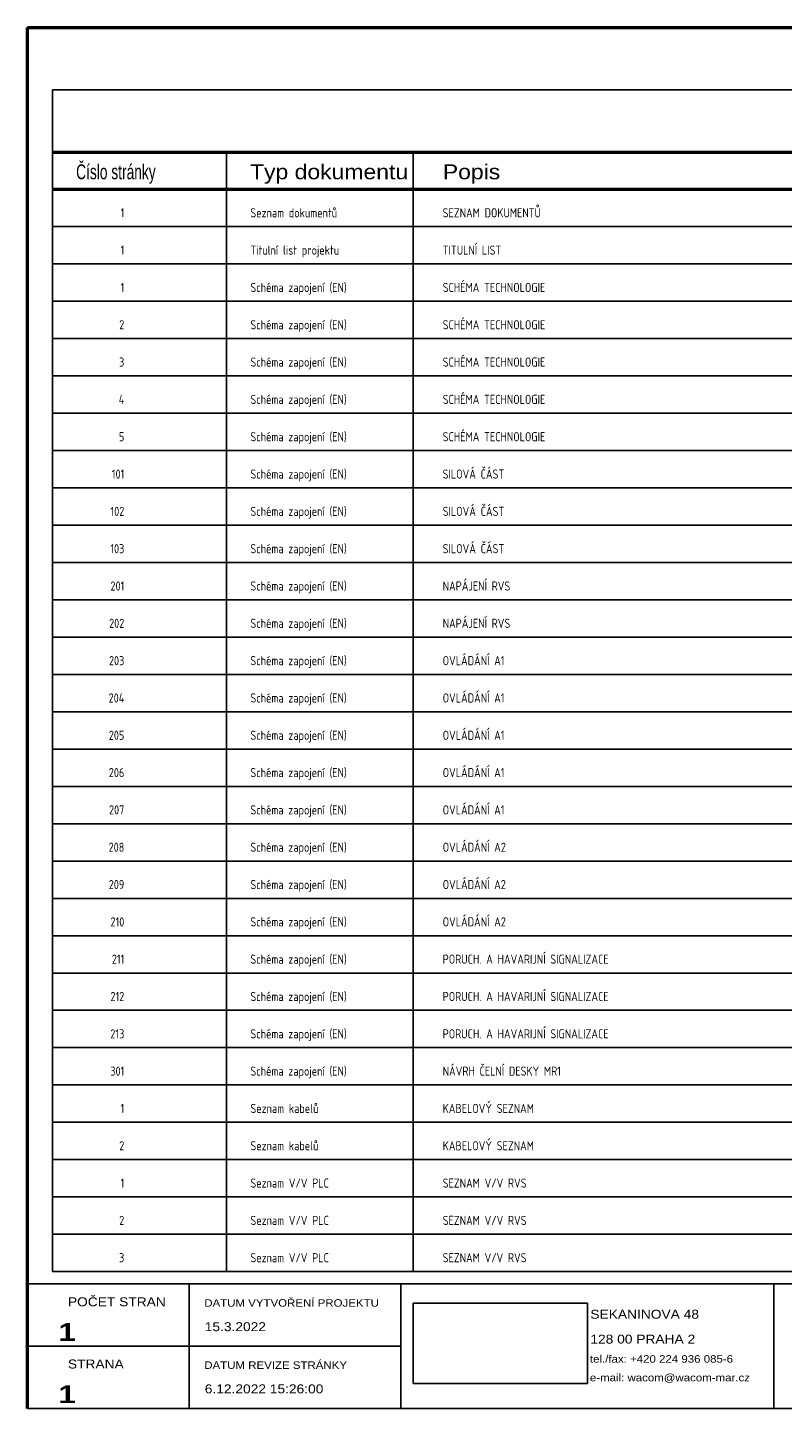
# Model space of a CAD drawing. Header units: millimetres. Extents: x 8 to 412, y 5 to 282.
# Tile 1 of 2: x 8 to 159, y 5 to 282. Entities that reach past the tile are written whole.
import ezdxf
from ezdxf.enums import TextEntityAlignment as Align

# ---------------------------------------------------------------- set-up
doc = ezdxf.new("R2010")
doc.units = ezdxf.units.MM
doc.linetypes.add('Caddy_Solid', pattern=[0])
doc.layers.add('Caddy_1', color=7, linetype='Caddy_Solid', lineweight=25)
doc.styles.add('Caddy_Arial', font='arial.ttf', dxfattribs={"width": 1.1})
doc.styles.add('Caddy_Arial Black', font='ariblk.ttf', dxfattribs={"width": 1.1})
doc.styles.add('Caddy_Vectorfont1p', font='isocp___.ttf', dxfattribs={"width": 0.9})
picture_1 = doc.add_image_def('image1.jpg', size_in_pixel=(1084, 500))

# ---------------------------------------------------------------- blocks, each defined once
blk = doc.blocks.new('B37C92F10DBC')
at = {"layer": 'Caddy_1', "color": 7, "linetype": 'Caddy_Solid', "lineweight": 50}
for p, q in [((7.5, 5), (7.5, 282.5)), ((7.5, 282.5), (412.5, 282.5)), ((12.5, 257.5), (407.5, 257.5)), ((12.5, 250), (407.5, 250))]:
    blk.add_line(p, q, dxfattribs=at)
at = {"layer": 'Caddy_1', "color": 7, "linetype": 'Caddy_Solid', "lineweight": 25}
for p, q in [((12.5, 270), (407.5, 270)), ((12.5, 257.5), (12.5, 270)), ((12.5, 257.5), (12.5, 32.5)), ((47.5, 257.5), (47.5, 32.5)), ((85, 257.5), (85, 32.5)), ((12.5, 242.5), (407.5, 242.5)), ((12.5, 235), (407.5, 235)), ((12.5, 227.5), (407.5, 227.5)), ((12.5, 220), (407.5, 220)), ((12.5, 212.5), (407.5, 212.5)), ((12.5, 205), (407.5, 205)), ((12.5, 197.5), (407.5, 197.5)), ((12.5, 190), (407.5, 190)), ((12.5, 182.5), (407.5, 182.5)), ((12.5, 175), (407.5, 175)), ((12.5, 167.5), (407.5, 167.5)), ((12.5, 160), (407.5, 160)), ((12.5, 152.5), (407.5, 152.5)), ((12.5, 145), (407.5, 145)), ((12.5, 137.5), (407.5, 137.5)), ((12.5, 130), (407.5, 130)), ((12.5, 122.5), (407.5, 122.5)), ((12.5, 115), (407.5, 115)), ((12.5, 107.5), (407.5, 107.5)), ((12.5, 100), (407.5, 100)), ((12.5, 92.5), (407.5, 92.5)), ((12.5, 85), (407.5, 85)), ((12.5, 77.5), (407.5, 77.5)), ((12.5, 70), (407.5, 70)), ((12.5, 62.5), (407.5, 62.5)), ((12.5, 55), (407.5, 55)), ((12.5, 47.5), (407.5, 47.5)), ((12.5, 40), (407.5, 40)), ((12.5, 32.5), (407.5, 32.5)), ((7.5, 30), (412.5, 30)), ((40, 5), (40, 30)), ((82.5, 30), (82.5, 5)), ((157.5, 30), (157.5, 5)), ((7.5, 17.5), (82.5, 17.5)), ((7.5, 5), (412.5, 5))]:
    blk.add_line(p, q, dxfattribs=at)
at = {"layer": 'Caddy_1', "color": 7, "lineweight": 25}
for s, height, style, width, p in [('Číslo stránky', 3, 'Caddy_Arial', 0.66, (17.25, 252.02)), ('Typ dokumentu', 3, 'Caddy_Arial', 1.1, (52.2, 252.02)), ('Popis', 3, 'Caddy_Arial', 1.1, (90.95, 252.02)), ('POČET STRAN', 1.8, 'Caddy_Arial', 1.1, (15.6, 25.52)), ('DATUM VYTVOŘENÍ PROJEKTU', 1.5, 'Caddy_Arial', 1.1, (43, 25.44)), ('15.3.2022', 1.8, 'Caddy_Arial', 1.1, (43.1, 20.52)), ('SEKANINOVA 48', 1.8, 'Caddy_Arial', 1.1, (120.6, 23.02)), ('1', 3.6, 'Caddy_Arial Black', 1.1, (13.7, 18.55)), ('128 00 PRAHA 2', 1.8, 'Caddy_Arial', 1.1, (120.6, 18.02)), ('STRANA', 1.8, 'Caddy_Arial', 1.1, (15.6, 13.02)), ('DATUM REVIZE STRÁNKY', 1.5, 'Caddy_Arial', 1.1, (43, 12.94)), ('tel./fax: +420 224 936 085-6', 1.5, 'Caddy_Arial', 1.1, (120.5, 14.19)), ('e-mail: wacom@wacom-mar.cz', 1.5, 'Caddy_Arial', 1.1, (120.5, 10.44)), ('1', 3.6, 'Caddy_Arial Black', 1.1, (13.7, 6.05)), ('6.12.2022 15:26:00', 1.8, 'Caddy_Arial', 1.1, (43.1, 8.02))]:
    blk.add_text(s, height=height, dxfattribs=dict(at, style=style, width=width)).set_placement(p)
at = {"color": 18, "true_color": 0x000000}
image = blk.add_image(picture_1, insert=(85, 10), size_in_units=(35, 16.14), dxfattribs=at)

msp = doc.modelspace()

# ---------------------------------------------------------------- block references
at = {"layer": 'Caddy_1'}
msp.add_blockref('B37C92F10DBC', (0, 0, 1), dxfattribs=at)

# ---------------------------------------------------------------- texts
at = {"layer": 'Caddy_1', "color": 7, "lineweight": 25, "style": 'Caddy_Vectorfont1p', "width": 0.9}
for s, height, p in [('1', 1.84, (26.93, 244.36)), ('1', 1.84, (26.93, 236.86)), ('1', 1.84, (26.93, 229.36)), ('2', 1.84, (26.93, 221.86)), ('3', 1.84, (26.93, 214.36)), ('4', 1.84, (26.93, 206.86)), ('5', 1.84, (26.93, 199.36)), ('101', 1.838, (26.93, 191.86)), ('102', 1.838, (26.93, 184.36)), ('103', 1.838, (26.93, 176.86)), ('201', 1.838, (26.93, 169.36)), ('202', 1.838, (26.93, 161.86)), ('203', 1.838, (26.93, 154.36)), ('204', 1.838, (26.93, 146.86)), ('205', 1.838, (26.93, 139.36)), ('206', 1.838, (26.93, 131.86)), ('207', 1.838, (26.93, 124.36)), ('208', 1.838, (26.93, 116.86)), ('209', 1.838, (26.93, 109.36)), ('210', 1.838, (26.93, 101.86)), ('211', 1.838, (26.93, 94.36)), ('212', 1.838, (26.93, 86.86)), ('213', 1.838, (26.93, 79.36)), ('301', 1.838, (26.93, 71.86)), ('1', 1.84, (26.93, 64.36)), ('2', 1.84, (26.93, 56.86)), ('1', 1.84, (26.93, 49.36)), ('2', 1.84, (26.93, 41.86)), ('3', 1.84, (26.93, 34.36))]:
    msp.add_text(s, height=height, dxfattribs=at).set_placement(p, align=Align.RIGHT)
for s, p in [('Seznam dokumentů', (52.27, 244.36)), ('SEZNAM DOKUMENTŮ', (90.92, 244.36)), ('Titulní list projektu', (52.27, 236.86)), ('TITULNÍ LIST', (90.92, 236.86)), ('Schéma zapojení (EN)', (52.27, 229.36)), ('SCHÉMA TECHNOLOGIE', (90.92, 229.36)), ('Schéma zapojení (EN)', (52.27, 221.86)), ('SCHÉMA TECHNOLOGIE', (90.92, 221.86)), ('Schéma zapojení (EN)', (52.27, 214.36)), ('SCHÉMA TECHNOLOGIE', (90.92, 214.36)), ('Schéma zapojení (EN)', (52.27, 206.86)), ('SCHÉMA TECHNOLOGIE', (90.92, 206.86)), ('Schéma zapojení (EN)', (52.27, 199.36)), ('SCHÉMA TECHNOLOGIE', (90.92, 199.36)), ('SILOVÁ ČÁST', (90.92, 191.86)), ('Schéma zapojení (EN)', (52.27, 191.86)), ('Schéma zapojení (EN)', (52.27, 184.36)), ('SILOVÁ ČÁST', (90.92, 184.36)), ('Schéma zapojení (EN)', (52.27, 176.86)), ('SILOVÁ ČÁST', (90.92, 176.86)), ('Schéma zapojení (EN)', (52.27, 169.36)), ('NAPÁJENÍ RVS', (90.92, 169.36)), ('Schéma zapojení (EN)', (52.27, 161.86)), ('NAPÁJENÍ RVS', (90.92, 161.86)), ('Schéma zapojení (EN)', (52.27, 154.36)), ('OVLÁDÁNÍ A1', (90.92, 154.36)), ('Schéma zapojení (EN)', (52.27, 146.86)), ('OVLÁDÁNÍ A1', (90.92, 146.86)), ('Schéma zapojení (EN)', (52.27, 139.36)), ('OVLÁDÁNÍ A1', (90.92, 139.36)), ('Schéma zapojení (EN)', (52.27, 131.86)), ('OVLÁDÁNÍ A1', (90.92, 131.86)), ('Schéma zapojení (EN)', (52.27, 124.36)), ('OVLÁDÁNÍ A1', (90.92, 124.36)), ('Schéma zapojení (EN)', (52.27, 116.86)), ('OVLÁDÁNÍ A2', (90.92, 116.86)), ('Schéma zapojení (EN)', (52.27, 109.36)), ('OVLÁDÁNÍ A2', (90.92, 109.36)), ('Schéma zapojení (EN)', (52.27, 101.86)), ('OVLÁDÁNÍ A2', (90.92, 101.86)), ('Schéma zapojení (EN)', (52.27, 94.36)), ('PORUCH. A HAVARIJNÍ SIGNALIZACE', (90.92, 94.36)), ('Schéma zapojení (EN)', (52.27, 86.86)), ('PORUCH. A HAVARIJNÍ SIGNALIZACE', (90.92, 86.86)), ('Schéma zapojení (EN)', (52.27, 79.36)), ('PORUCH. A HAVARIJNÍ SIGNALIZACE', (90.92, 79.36)), ('Schéma zapojení (EN)', (52.27, 71.86)), ('NÁVRH ČELNÍ DESKY MR1', (90.92, 71.86)), ('KABELOVÝ SEZNAM', (90.92, 64.36)), ('Seznam kabelů', (52.27, 64.36)), ('Seznam kabelů', (52.27, 56.86)), ('KABELOVÝ SEZNAM', (90.92, 56.86)), ('Seznam V/V PLC', (52.27, 49.36)), ('SEZNAM V/V RVS', (90.92, 49.36)), ('Seznam V/V PLC', (52.27, 41.86)), ('SEZNAM V/V RVS', (90.92, 41.86)), ('Seznam V/V PLC', (52.27, 34.36)), ('SEZNAM V/V RVS', (90.92, 34.36))]:
    msp.add_text(s, height=1.8375, dxfattribs=at).set_placement(p)

doc.saveas('drawing.dxf')
